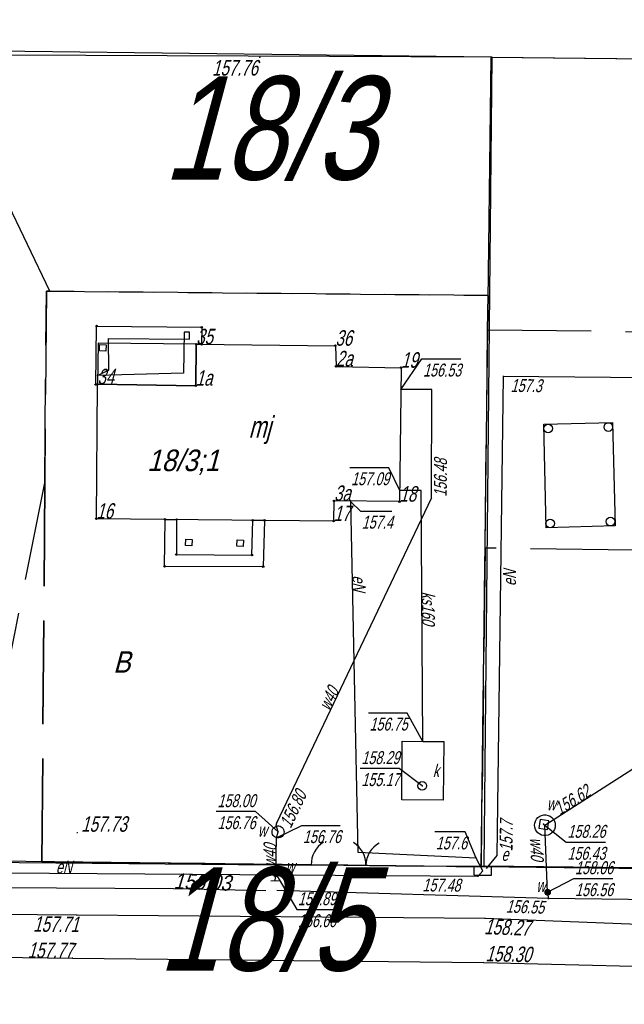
# Model space of a CAD drawing. Header units: metres. Extents: x 6582395 to 6583921, y 5752654 to 5753685.
# Tile 24 of 42: x 6583099 to 6583134, y 5753390 to 5753447. Entities that reach past the tile are written whole.
import ezdxf
from ezdxf.enums import TextEntityAlignment as Align

# ---------------------------------------------------------------- set-up
doc = ezdxf.new("R2010")
doc.units = ezdxf.units.M
doc.header["$LTSCALE"] = 2
for name, pattern in [('1.0_0.5', [38.1, 25.4, -12.7]), ('1.5_0.5', [50.8, 38.1, -12.7]), ('314-500', [63.5, 50.8, -12.7]), ('GESTRICHELT', [4, 3, -1])]:
    doc.linetypes.add(name, pattern=pattern)
for name, color, linetype in [('210-Oznaczenie użytku', 7, 'Continuous'), ('211-Nr działki', 7, 'Continuous'), ('217-Granica konturu klasyfikcyjnego', 7, 'Continuous'), ('218-Granica użytku', 7, 'Continuous'), ('219-Linia granicy', 7, 'Continuous'), ('312-Budynek (powierzchnia)', 7, 'Continuous'), ('312-Numer ewidencyjny budynku', 7, 'Continuous'), ('312-Numer ewidencyjny budynku-Atr124', 7, 'Continuous'), ('314-Nawis budynku budowli - K1', 7, 'Continuous'), ('346-Wiata  taras odkryty na podporach - obrys', 7, 'Continuous'), ('346-Wiata słupy symb.', 7, 'Continuous'), ('352-schody (powierzchnia)', 7, 'Continuous'), ('403-Punkt określonej wysokości', 7, 'Continuous'), ('403-Punkt określonej wysokości-Atr2', 7, 'Continuous'), ('581-Oś przewodu-SWPOD', 7, 'Continuous'), ('brama (linia)', 7, 'Continuous'), ('brama (linia) - symbol', 7, 'Continuous'), ('furtka (linia)', 7, 'Continuous'), ('furtka (linia) - symbol', 7, 'Continuous'), ('jezdnia (powierzchnia)', 7, 'Continuous'), ('komora podziemna - przewód kanalizacyjny (powierzchnia)', 7, 'Continuous'), ('ogrodzenie trwałe (linia)', 7, 'Continuous'), ('Opis i rzędna armatury niezident.-SW', 7, 'Continuous'), ('podpora (powierzchnia)', 7, 'Continuous'), ('przewód elektroenergetyczny (linia)', 7, 'Continuous'), ('przewód elektroenergetyczny (linia)-Atr1', 7, 'Continuous'), ('przewód kanalizacyjny (linia)', 7, 'Continuous'), ('przewód kanalizacyjny (linia)-Atr1', 7, 'Continuous'), ('przewód wodociągowy (linia)', 7, 'Continuous'), ('przewód wodociągowy (linia)-Atr1', 7, 'Continuous'), ('Punkt budynku', 7, 'Continuous'), ('Punkt budynku-Atr103', 7, 'Continuous'), ('punkt o określonej wysokości (sieć elektroenergetyczna)', 7, 'Continuous'), ('punkt o określonej wysokości (sieć elektroenergetyczna)-Atr2', 7, 'Continuous'), ('punkt o określonej wysokości (sieć elektroenergetyczna)-Atr3', 7, 'Continuous'), ('punkt o określonej wysokości (sieć kanalizacyjna)', 7, 'Continuous'), ('punkt o określonej wysokości (sieć kanalizacyjna)-Atr2', 7, 'Continuous'), ('punkt o określonej wysokości (sieć kanalizacyjna)-Atr3', 7, 'Continuous'), ('punkt o określonej wysokości (sieć wodociągowa)', 7, 'Continuous'), ('punkt o określonej wysokości (sieć wodociągowa)-Atr2', 7, 'Continuous'), ('punkt o określonej wysokości (sieć wodociągowa)-Atr3', 7, 'Continuous'), ('punkt zmiany cech lub źródła danych o położeniu przewodu (sieć wodociągowa)', 7, 'Continuous'), ('studzienka - przewód wodociągowy (powierzchnia)', 7, 'Continuous'), ('szafa elektroenergetyczna (punkt)', 7, 'Continuous'), ('szafa elektroenergetyczna (punkt)-Atr17', 7, 'Continuous'), ('taras (powierzchnia)', 7, 'Continuous'), ('właz - siec wodociągowa (powierzchnia)', 7, 'Continuous'), ('właz - siec wodociągowa (powierzchnia)-Atr17', 7, 'Continuous'), ('właz kwadratowy - siec wodociągowa (punkt)', 7, 'Continuous'), ('właz kwadratowy - siec wodociągowa (punkt)-Atr17', 7, 'Continuous'), ('właz okrągły - siec kanalizacyjna (punkt)', 7, 'Continuous'), ('właz okrągły - siec kanalizacyjna (punkt)-Atr17', 7, 'Continuous'), ('zasuwa - siec wodociągowa (punkt)', 7, 'Continuous'), ('zasuwa - siec wodociągowa (punkt)-Atr17', 7, 'Continuous')]:
    doc.layers.add(name, color=color, linetype=linetype)
doc.styles.add('STIL4', font='txt')
doc.linetypes.add('902-500', pattern='A,95.25,0,[2,014 Plan fotowoltaika Florentynow Mariampol zal 1.shx,S=0.058796,R=0,X=0,Y=0],95.25', length=190.5)

# ---------------------------------------------------------------- blocks, each defined once
blk = doc.blocks.new('PUNKTBUD')
blk.add_circle((0, 0), 0.045)
blk = doc.blocks.new('*U6', base_point=(6583103.43, 5753425.45))
at = {"layer": 'taras (powierzchnia)'}
for p, q in [((6583103.43, 5753425.52), (6583103.48, 5753428.91)), ((6583103.48, 5753428.91), (6583109.58, 5753428.84)), ((6583109.58, 5753428.84), (6583109.57, 5753427.85)), ((6583104.193016, 5753426.351357), (6583104.17541, 5753428.196234)), ((6583104.17541, 5753428.196234), (6583108.86593, 5753428.141484)), ((6583108.565436, 5753428.553), (6583108.531204, 5753426.167912)), ((6583108.87304, 5753428.554), (6583108.565436, 5753428.553)), ((6583108.86593, 5753428.141484), (6583108.87304, 5753428.554)), ((6583109.26, 5753427.85), (6583109.23, 5753425.45)), ((6583109.57, 5753427.85), (6583109.26, 5753427.85)), ((6583103.508457, 5753426.031501), (6583104.193016, 5753426.351357)), ((6583108.531204, 5753426.167912), (6583103.508457, 5753426.031501)), ((6583103.53, 5753425.53), (6583103.43, 5753425.52)), ((6583109.23, 5753425.45), (6583103.53, 5753425.53))]:
    blk.add_line(p, q, dxfattribs=at)
blk = doc.blocks.new('801')
at = {"linetype": 'Continuous'}
blk.add_hatch(color=7, dxfattribs=at).paths.add_polyline_path([(0.045, 0, -1), (-0.045, 0, -1)], flags=16)
blk = doc.blocks.new('XX_01')
at = {"linetype": 'Continuous'}
blk.add_line((0, -0.25), (0, 0.25), dxfattribs=at)
blk = doc.blocks.new('US25')
at = {"linetype": 'Continuous'}
blk.add_hatch(color=256, dxfattribs=at).paths.add_polyline_path([(0.2, 0, -1), (-0.2, 0, -1)], flags=16)
blk = doc.blocks.new('PW01')
at = {"linetype": 'Continuous'}
blk.add_hatch(color=256, dxfattribs=at).paths.add_polyline_path([(0.045, 0, -1), (-0.045, 0, -1)], flags=16)
blk = doc.blocks.new('US22')
at = {"linetype": 'Continuous'}
blk.add_circle((0, 0), 0.25, dxfattribs=at)
blk = doc.blocks.new('US18')
at = {"linetype": 'Continuous'}
for p, q in [((-0.5, -0.25), (-0.5, 0.25)), ((-0.5, 0.25), (0.5, 0.25)), ((0.5, -0.25), (0.5, 0.25)), ((-0.5, -0.25), (0.5, -0.25))]:
    blk.add_line(p, q, dxfattribs=at)
blk = doc.blocks.new('US22A')
at = {"linetype": 'Continuous'}
blk.add_lwpolyline([(-0.25, -0.25), (0.25, -0.25), (0.25, 0.25), (-0.25, 0.25)], close=True, dxfattribs=at)
blk = doc.blocks.new('311')
at = {"linetype": 'Continuous'}
blk.add_circle((0, 0), 0.25, dxfattribs=at)
blk = doc.blocks.new('OK02')
at = {"linetype": 'Continuous'}
for centre, start, end in [((-1.5, 0), 0, 60), ((1.5, 0), 120, 180)]:
    blk.add_arc(centre, 1.5, start, end, dxfattribs=at)
blk = doc.blocks.new('OK04')
at = {"linetype": 'Continuous'}
blk.add_arc((1.5, 0.001), 1.5, 120, 180, dxfattribs=at)

msp = doc.modelspace()

# ---------------------------------------------------------------- linework, layer by layer
at = {"layer": '217-Granica konturu klasyfikcyjnego', "color": 3, "linetype": 'GESTRICHELT'}
for p, q in [((6583100.78, 5753430.94), (6583044.08, 5753548.53)), ((6583100.48, 5753419.81), (6583100.57, 5753430.94)), ((6583100.57, 5753430.94), (6583100.78, 5753430.94)), ((6583100.78, 5753430.94), (6583126.19, 5753430.68)), ((6583126.19, 5753430.68), (6583126.16, 5753428.7)), ((6583126.16, 5753428.7), (6583142.78, 5753428.49)), ((6583089.97, 5753367.13), (6583100.48, 5753419.81)), ((6583100.31, 5753397.82), (6583100.48, 5753419.81)), ((6583126.01, 5753416.02), (6583125.78, 5753397.52)), ((6583142.65, 5753415.81), (6583126.01, 5753416.02)), ((6583125.78, 5753397.52), (6583100.31, 5753397.82))]:
    msp.add_line(p, q, dxfattribs=at)
at = {"layer": '218-Granica użytku', "color": 3, "linetype": 'GESTRICHELT'}
for p, q in [((6583100.78, 5753430.94), (6583044.08, 5753548.53)), ((6583100.57, 5753430.94), (6583100.48, 5753419.81)), ((6583100.78, 5753430.94), (6583100.57, 5753430.94)), ((6583126.19, 5753430.68), (6583100.78, 5753430.94)), ((6583126.16, 5753428.7), (6583126.19, 5753430.68)), ((6583126.01, 5753416.02), (6583126.16, 5753428.7)), ((6583126.16, 5753428.7), (6583142.78, 5753428.49)), ((6583089.97, 5753367.13), (6583100.48, 5753419.81)), ((6583100.48, 5753419.81), (6583100.31, 5753397.82)), ((6583125.78, 5753397.52), (6583126.01, 5753416.02)), ((6583142.65, 5753415.81), (6583126.01, 5753416.02)), ((6583100.31, 5753397.82), (6583125.78, 5753397.52))]:
    msp.add_line(p, q, dxfattribs=at)
at = {"layer": '219-Linia granicy', "color": 7, "linetype": 'Continuous'}
for p, q in [((6583126.36, 5753444.52), (6583093.36, 5753444.92)), ((6583125.78, 5753397.52), (6583126.36, 5753444.52)), ((6583126.36, 5753444.52), (6583157.14, 5753444.15)), ((6583125.78, 5753397.52), (6583092.79, 5753397.91)), ((6583161.28, 5753397.08), (6583125.78, 5753397.52))]:
    msp.add_line(p, q, dxfattribs=at)
at = {"layer": '312-Budynek (powierzchnia)', "color": 7, "linetype": 'Continuous'}
for p, q in [((6583109.23, 5753425.45), (6583109.26, 5753427.85)), ((6583109.26, 5753427.85), (6583117.33, 5753427.77)), ((6583117.33, 5753427.77), (6583117.37, 5753426.57)), ((6583117.37, 5753426.57), (6583121.14, 5753426.49)), ((6583121.14, 5753426.49), (6583121.05, 5753418.72)), ((6583103.47, 5753417.73), (6583103.53, 5753425.53)), ((6583103.53, 5753425.53), (6583109.23, 5753425.45)), ((6583117.25, 5753418.76), (6583117.23, 5753417.59)), ((6583121.05, 5753418.72), (6583117.25, 5753418.76)), ((6583117.23, 5753417.59), (6583103.47, 5753417.73))]:
    msp.add_line(p, q, dxfattribs=at)
at = {"layer": '314-Nawis budynku budowli - K1', "color": 7, "linetype": '314-500'}
msp.add_lwpolyline([(6583109.26, 5753427.85), (6583103.58, 5753427.92), (6583103.53, 5753425.53)], dxfattribs=at)
at = {"layer": '346-Wiata  taras odkryty na podporach - obrys', "color": 7, "linetype": '1.0_0.5'}
msp.add_lwpolyline([(6583133.55, 5753417.31), (6583129.55, 5753417.2), (6583129.42, 5753423.21), (6583133.4, 5753423.31)], close=True, dxfattribs=at)
at = {"layer": '352-schody (powierzchnia)', "color": 7, "linetype": 'Continuous'}
msp.add_lwpolyline([(6583113.22, 5753417.63), (6583113.14, 5753414.94), (6583107.43, 5753414.96), (6583107.45, 5753417.69), (6583108.12, 5753417.68), (6583108.11, 5753415.65), (6583112.49, 5753415.62), (6583112.54, 5753417.64)], close=True, dxfattribs=at)
msp.add_lwpolyline([(6583113.22, 5753417.63), (6583113.14, 5753414.94), (6583107.43, 5753414.96), (6583107.45, 5753417.69), (6583108.12, 5753417.68), (6583108.11, 5753415.65), (6583112.49, 5753415.62), (6583112.54, 5753417.64)], close=True, dxfattribs=at)
at = {"layer": '581-Oś przewodu-SWPOD', "color": 5, "linetype": 'Continuous'}
for p, q in [((6583059.13, 5753396.59), (6583107.94, 5753396.26)), ((6583107.94, 5753396.26), (6583113.29, 5753396.16))]:
    msp.add_line(p, q, dxfattribs=at)
msp.add_lwpolyline([(6583159.02, 5753395.32), (6583129.68, 5753395.68), (6583113.94, 5753396.15)], dxfattribs=at)
at = {"layer": 'brama (linia)', "color": 7, "linetype": 'Continuous'}
msp.add_line((6583117, 5753397.66), (6583121.2, 5753397.58), dxfattribs=at)
at = {"layer": 'furtka (linia)', "color": 7, "linetype": 'Continuous'}
msp.add_line((6583115.93, 5753397.63), (6583117, 5753397.66), dxfattribs=at)
at = {"layer": 'jezdnia (powierzchnia)', "color": 7, "linetype": '1.5_0.5'}
for points in [[(6583155.82, 5753393.36), (6583126.01, 5753394.53), (6583102.34, 5753394.72), (6583067.9, 5753395.05), (6583056.43, 5753395.18)], [(6583056.63, 5753392.07), (6583067.92, 5753392.57), (6583102.08, 5753392.23), (6583125.92, 5753391.97), (6583155.14, 5753391.24)]]:
    msp.add_lwpolyline(points, dxfattribs=at)
at = {"layer": 'komora podziemna - przewód kanalizacyjny (powierzchnia)', "color": 34, "linetype": 'Continuous'}
msp.add_lwpolyline([(6583121.21, 5753404.82), (6583122.41, 5753404.8), (6583123.61, 5753404.79), (6583123.58, 5753401.4), (6583121.18, 5753401.42)], close=True, dxfattribs=at)
at = {"layer": 'ogrodzenie trwałe (linia)', "color": 7, "linetype": '902-500'}
msp.add_line((6583121.2, 5753397.58), (6583125.95, 5753397.56), dxfattribs=at)
for points in [[(6583126.43, 5753444.51), (6583093.4, 5753444.66), (6583092.63, 5753397.84), (6583115.93, 5753397.63)], [(6583153.48, 5753397.26), (6583125.95, 5753397.56), (6583126.43, 5753444.51), (6583157.13, 5753444.19), (6583161.28, 5753397.2), (6583158.69, 5753397.21)]]:
    msp.add_lwpolyline(points, dxfattribs=at)
at = {"layer": 'podpora (powierzchnia)', "color": 7, "linetype": 'Continuous'}
for points in [[(6583103.66, 5753427.84), (6583104.03, 5753427.83), (6583104.02, 5753427.46), (6583103.65, 5753427.48)], [(6583108.65, 5753416.54), (6583109.02, 5753416.52), (6583109.01, 5753416.15), (6583108.63, 5753416.17)], [(6583111.64, 5753416.51), (6583112.01, 5753416.49), (6583111.99, 5753416.12), (6583111.62, 5753416.14)]]:
    msp.add_lwpolyline(points, close=True, dxfattribs=at)
at = {"layer": 'przewód elektroenergetyczny (linia)', "color": 1, "linetype": 'Continuous'}
for points in [[(6583125.88, 5753397.29), (6583125.6, 5753396.97), (6583084.19, 5753397.26), (6583059.83, 5753398.06), (6583056.29, 5753401.08), (6583052.3, 5753445.25), (6583051.05, 5753464.22), (6583056.6, 5753464.03)], [(6583145.75, 5753425.8), (6583127.07, 5753425.99), (6583126.7, 5753398.18), (6583126.08, 5753397.42)], [(6583125.88, 5753397.29), (6583125.5, 5753398.02), (6583118.65, 5753398.36), (6583118.23, 5753418.7), (6583118.23, 5753418.75)]]:
    msp.add_lwpolyline(points, dxfattribs=at)
at = {"layer": 'przewód kanalizacyjny (linia)', "color": 34, "linetype": 'Continuous'}
msp.add_lwpolyline([(6583122.41, 5753404.8), (6583122.3, 5753419.36), (6583121.06, 5753419.37)], dxfattribs=at)
at = {"layer": 'przewód wodociągowy (linia)', "color": 5, "linetype": 'Continuous'}
for points in [[(6583113.93, 5753400.08), (6583122.9, 5753418.92), (6583122.93, 5753425.22), (6583121.13, 5753425.22)], [(6583129.48, 5753399.94), (6583134.58, 5753403.21), (6583143.08, 5753423.06), (6583145.72, 5753423.3)], [(6583113.83, 5753396.72), (6583113.88, 5753397.12), (6583113.92, 5753399.2), (6583114.01, 5753399.55), (6583113.9, 5753399.95), (6583113.93, 5753400.08)], [(6583129.71, 5753395.68), (6583129.64, 5753396.05), (6583129.48, 5753399.94)]]:
    msp.add_lwpolyline(points, dxfattribs=at)
at = {"layer": 'punkt o określonej wysokości (sieć elektroenergetyczna)-Atr2', "color": 7}
for points in [[(6583118.23, 5753418.7), (6583118.79, 5753418.17), (6583120.611, 5753418.17)], [(6583125.5, 5753398.02), (6583124.86, 5753399.55), (6583123.09, 5753399.55)]]:
    msp.add_lwpolyline(points, dxfattribs=at)
at = {"layer": 'punkt o określonej wysokości (sieć kanalizacyjna)-Atr2', "color": 7}
for points in [[(6583121.06, 5753419.37), (6583120.43, 5753420.69), (6583118.177, 5753420.69)], [(6583122.41, 5753404.8), (6583121.5, 5753406.45), (6583119.243, 5753406.45)], [(6583122.37, 5753402.22), (6583121.03, 5753403.23), (6583118.772, 5753403.23)]]:
    msp.add_lwpolyline(points, dxfattribs=at)
at = {"layer": 'punkt o określonej wysokości (sieć wodociągowa)-Atr2', "color": 7}
for points in [[(6583121.13, 5753425.22), (6583122.35, 5753427), (6583124.608, 5753427)], [(6583114.01, 5753399.55), (6583112.7, 5753400.73), (6583110.426, 5753400.73)], [(6583129.4, 5753400.01), (6583130.72, 5753398.95), (6583133.003, 5753398.95)], [(6583113.92, 5753399.2), (6583115.38, 5753399.92), (6583117.612, 5753399.92)], [(6583113.88, 5753397.12), (6583115.09, 5753395.04), (6583117.347, 5753395.04)], [(6583129.64, 5753396.05), (6583131.16, 5753396.84), (6583133.413, 5753396.84)]]:
    msp.add_lwpolyline(points, dxfattribs=at)
at = {"layer": 'studzienka - przewód wodociągowy (powierzchnia)', "color": 5, "linetype": 'Continuous'}
msp.add_lwpolyline([(6583130.08, 5753399.94), (6583130.07, 5753399.82), (6583130.03, 5753399.7), (6583129.97, 5753399.59), (6583129.88, 5753399.49), (6583129.78, 5753399.42), (6583129.67, 5753399.37), (6583129.54, 5753399.34), (6583129.42, 5753399.34), (6583129.29, 5753399.37), (6583129.18, 5753399.42), (6583129.08, 5753399.49), (6583128.99, 5753399.59), (6583128.93, 5753399.7), (6583128.89, 5753399.82), (6583128.88, 5753399.94), (6583128.89, 5753400.06), (6583128.93, 5753400.18), (6583128.99, 5753400.29), (6583129.08, 5753400.39), (6583129.18, 5753400.46), (6583129.29, 5753400.51), (6583129.42, 5753400.54), (6583129.54, 5753400.54), (6583129.67, 5753400.51), (6583129.78, 5753400.46), (6583129.88, 5753400.39), (6583129.97, 5753400.29), (6583130.03, 5753400.18), (6583130.07, 5753400.06)], close=True, dxfattribs=at)
at = {"layer": 'właz - siec wodociągowa (powierzchnia)', "color": 7, "linetype": 'Continuous'}
msp.add_lwpolyline([(6583114.36, 5753399.55), (6583114.35, 5753399.48), (6583114.33, 5753399.41), (6583114.29, 5753399.34), (6583114.24, 5753399.29), (6583114.19, 5753399.25), (6583114.12, 5753399.22), (6583114.05, 5753399.2), (6583113.97, 5753399.2), (6583113.9, 5753399.22), (6583113.84, 5753399.25), (6583113.78, 5753399.29), (6583113.73, 5753399.34), (6583113.69, 5753399.41), (6583113.67, 5753399.48), (6583113.66, 5753399.55), (6583113.67, 5753399.62), (6583113.69, 5753399.69), (6583113.73, 5753399.76), (6583113.78, 5753399.81), (6583113.84, 5753399.85), (6583113.9, 5753399.88), (6583113.97, 5753399.9), (6583114.05, 5753399.9), (6583114.12, 5753399.88), (6583114.19, 5753399.85), (6583114.24, 5753399.81), (6583114.29, 5753399.76), (6583114.33, 5753399.69), (6583114.35, 5753399.62)], close=True, dxfattribs=at)

# ---------------------------------------------------------------- block references
at = {"layer": '346-Wiata słupy symb.'}
for p in [(6583129.67, 5753422.97), (6583133.16, 5753423.05), (6583133.29, 5753417.56), (6583129.79, 5753417.45)]:
    msp.add_blockref('311', p, dxfattribs=at)
at = {"layer": '403-Punkt określonej wysokości', "xscale": 0.9999999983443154, "yscale": 0.9999999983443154}
for p in [(6583112.95, 5753444.51), (6583102.36, 5753399.51), (6583102.34, 5753394.72), (6583126.01, 5753394.53), (6583102.08, 5753392.23), (6583125.92, 5753391.97)]:
    msp.add_blockref('801', p, dxfattribs=at)
at = {"layer": 'brama (linia) - symbol', "xscale": 0.9999999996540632, "yscale": 0.9999999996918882, "rotation": 358.9089999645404}
msp.add_blockref('OK02', (6583119.1, 5753397.62), dxfattribs=at)
at = {"layer": 'furtka (linia) - symbol', "xscale": 0.999999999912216, "yscale": 0.9999999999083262, "rotation": 1.606000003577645}
msp.add_blockref('OK04', (6583115.93, 5753397.63), dxfattribs=at)
at = {"layer": 'Punkt budynku', "xscale": 0.9999999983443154, "yscale": 0.9999999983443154}
for p in [(6583103.48, 5753428.91), (6583109.58, 5753428.84), (6583109.26, 5753427.85), (6583109.57, 5753427.85), (6583117.33, 5753427.77), (6583117.37, 5753426.57), (6583121.14, 5753426.49), (6583103.43, 5753425.52), (6583103.53, 5753425.53), (6583109.23, 5753425.45), (6583117.25, 5753418.76), (6583121.05, 5753418.72), (6583103.47, 5753417.73), (6583107.45, 5753417.69), (6583108.12, 5753417.68), (6583112.54, 5753417.64), (6583113.22, 5753417.63), (6583117.23, 5753417.59), (6583108.11, 5753415.65), (6583112.49, 5753415.62), (6583107.43, 5753414.96), (6583113.14, 5753414.94)]:
    msp.add_blockref('PUNKTBUD', p, dxfattribs=at)
at = {"layer": 'punkt o określonej wysokości (sieć elektroenergetyczna)', "xscale": 0.9999999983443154, "yscale": 0.9999999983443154}
for p in [(6583127.07, 5753425.99), (6583118.23, 5753418.7), (6583125.5, 5753398.02), (6583126.7, 5753398.18), (6583125.6, 5753396.97)]:
    msp.add_blockref('PW01', p, dxfattribs=at)
at = {"layer": 'punkt o określonej wysokości (sieć kanalizacyjna)', "xscale": 0.9999999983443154, "yscale": 0.9999999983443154}
for p in [(6583121.06, 5753419.37), (6583122.41, 5753404.8), (6583122.37, 5753402.22)]:
    msp.add_blockref('PW01', p, dxfattribs=at)
at = {"layer": 'punkt o określonej wysokości (sieć wodociągowa)', "xscale": 0.9999999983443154, "yscale": 0.9999999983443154}
for p in [(6583121.13, 5753425.22), (6583122.9, 5753418.92), (6583113.93, 5753400.08), (6583129.4, 5753400.01), (6583130, 5753400.28), (6583114.01, 5753399.55), (6583113.92, 5753399.2), (6583113.88, 5753397.12), (6583129.64, 5753396.05), (6583129.68, 5753395.68)]:
    msp.add_blockref('PW01', p, dxfattribs=at)
at = {"layer": 'punkt zmiany cech lub źródła danych o położeniu przewodu (sieć wodociągowa)', "xscale": 1.000000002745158, "yscale": 1.000000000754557, "rotation": 274.0850000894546}
msp.add_blockref('XX_01', (6583113.83, 5753396.72), dxfattribs=at)
at = {"layer": 'szafa elektroenergetyczna (punkt)'}
msp.add_blockref('US18', (6583125.88, 5753397.29), dxfattribs=at)
at = {"layer": 'taras (powierzchnia)'}
msp.add_blockref('*U6', (6583103.43, 5753425.45), dxfattribs=at)
at = {"layer": 'właz kwadratowy - siec wodociągowa (punkt)', "xscale": 1.000000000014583, "yscale": 1.000000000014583, "rotation": 352.1600000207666}
msp.add_blockref('US22A', (6583129.42, 5753399.98), dxfattribs=at)
at = {"layer": 'właz okrągły - siec kanalizacyjna (punkt)'}
msp.add_blockref('US22', (6583122.37, 5753402.22), dxfattribs=at)
at = {"layer": 'zasuwa - siec wodociągowa (punkt)', "xscale": 1.000000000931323, "yscale": 1.000000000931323}
for p in [(6583113.88, 5753397.12), (6583129.64, 5753396.05)]:
    msp.add_blockref('US25', p, dxfattribs=at)

# ---------------------------------------------------------------- texts
at = {"layer": '210-Oznaczenie użytku', "color": 3, "style": 'STIL4', "oblique": 15, "width": 0.9}
msp.add_text('B', height=1.25, dxfattribs=at).set_placement((6583104.44, 5753408.79))
msp.add_text('B', height=1.25, dxfattribs=at).set_placement((6583104.44, 5753408.79))
at = {"layer": '211-Nr działki', "color": 7, "style": 'STIL4', "oblique": 15, "width": 0.7875}
for s, p in [('18/3', (6583107.341, 5753437.412)), ('18/5', (6583107.041, 5753391.502))]:
    msp.add_text(s, height=6, dxfattribs=at).set_placement(p)
at = {"layer": '312-Numer ewidencyjny budynku', "color": 7, "style": 'STIL4', "oblique": 15, "width": 0.9}
msp.add_text('18/3;1', height=1.25, dxfattribs=at).set_placement((6583106.41, 5753420.49))
at = {"layer": '312-Numer ewidencyjny budynku-Atr124', "color": 7, "style": 'STIL4', "oblique": 15, "width": 0.72}
msp.add_text('mj', height=1.25, dxfattribs=at).set_placement((6583112.933, 5753422.435), align=Align.CENTER)
at = {"layer": '403-Punkt określonej wysokości-Atr2', "color": 7, "style": 'STIL4', "oblique": 15, "width": 0.72}
for s, p in [('157.76', (6583110.18, 5753443.45)), ('157.73', (6583102.59, 5753399.56))]:
    msp.add_text(s, height=0.9, dxfattribs=at).set_placement(p)
for s, rotation, p in [('157.71', -0.549, (6583099.8, 5753393.76)), ('158.27', -2.248, (6583125.95, 5753393.62)), ('157.77', -0.57, (6583099.48, 5753392.24)), ('158.30', -1.432, (6583126.03, 5753392.05))]:
    msp.add_text(s, height=0.9, rotation=rotation, dxfattribs=at).set_placement(p)
at = {"layer": 'Opis i rzędna armatury niezident.-SW', "color": 5, "style": 'STIL4', "oblique": 15, "width": 0.9}
msp.add_text('156.03', height=0.9, rotation=-2.238, dxfattribs=at).set_placement((6583107.94, 5753396.26))
at = {"layer": 'przewód elektroenergetyczny (linia)-Atr1', "color": 1, "style": 'STIL4', "oblique": 15, "width": 0.72}
for rotation, p in [(-88.817, (6583118.32, 5753414.44)), (89.238, (6583127.8, 5753413.819)), (-0.401, (6583101.12, 5753397.14))]:
    msp.add_text('eN', height=0.75, rotation=rotation, dxfattribs=at).set_placement(p)
at = {"layer": 'przewód kanalizacyjny (linia)-Atr1', "color": 34, "style": 'STIL4', "oblique": 15, "width": 0.72}
msp.add_text('ks160', height=0.75, rotation=-89.567, dxfattribs=at).set_placement((6583122.34, 5753413.5))
at = {"layer": 'przewód wodociągowy (linia)-Atr1', "color": 5, "style": 'STIL4', "oblique": 15, "width": 0.72}
for rotation, p in [(64.54, (6583117, 5753406.53)), (88.898, (6583113.89, 5753397.52)), (-87.645, (6583128.618, 5753399.212))]:
    msp.add_text('w40', height=0.75, rotation=rotation, dxfattribs=at).set_placement(p)
at = {"layer": 'Punkt budynku-Atr103', "color": 5, "style": 'STIL4', "oblique": 15, "width": 0.72}
for s, p in [('35', (6583109.26, 5753427.85)), ('36', (6583117.33, 5753427.77)), ('2a', (6583117.37, 5753426.57)), ('19', (6583121.14, 5753426.49)), ('34', (6583103.53, 5753425.53)), ('1a', (6583109.23, 5753425.45)), ('3a', (6583117.25, 5753418.76)), ('18', (6583121.05, 5753418.72)), ('16', (6583103.47, 5753417.73)), ('17', (6583117.23, 5753417.59))]:
    msp.add_text(s, height=0.9, dxfattribs=at).set_placement(p)
at = {"layer": 'punkt o określonej wysokości (sieć elektroenergetyczna)-Atr2', "color": 1, "style": 'STIL4', "oblique": 15, "width": 0.72}
msp.add_text('157.48', height=0.75, rotation=-0.401, dxfattribs=at).set_placement((6583122.375, 5753396.099))
at = {"layer": 'punkt o określonej wysokości (sieć elektroenergetyczna)-Atr3', "color": 1, "style": 'STIL4', "oblique": 15, "width": 0.72}
for s, rotation, p in [('157.3', -0.583, (6583127.492, 5753425.09)), ('157.7', 89.238, (6583127.6, 5753398.419))]:
    msp.add_text(s, height=0.75, rotation=rotation, dxfattribs=at).set_placement(p)
for s, p in [('157.4', (6583118.857, 5753417.152)), ('157.6', (6583123.157, 5753398.532))]:
    msp.add_text(s, height=0.75, dxfattribs=at).set_placement(p)
at = {"layer": 'punkt o określonej wysokości (sieć kanalizacyjna)-Atr2', "color": 7, "style": 'STIL4', "oblique": 15, "width": 0.72}
msp.add_text('158.29', height=0.75, dxfattribs=at).set_placement((6583118.839, 5753403.487))
at = {"layer": 'punkt o określonej wysokości (sieć kanalizacyjna)-Atr3', "color": 32, "style": 'STIL4', "oblique": 15, "width": 0.72}
for s, p in [('157.09', (6583118.244, 5753419.673)), ('156.75', (6583119.31, 5753405.433)), ('155.17', (6583118.839, 5753402.212))]:
    msp.add_text(s, height=0.75, dxfattribs=at).set_placement(p)
at = {"layer": 'punkt o określonej wysokości (sieć wodociągowa)-Atr2', "color": 7, "style": 'STIL4', "oblique": 15, "width": 0.72}
for s, p in [('158.00', (6583110.493, 5753400.987)), ('158.26', (6583130.787, 5753399.208)), ('158.06', (6583131.227, 5753397.098)), ('157.89', (6583115.157, 5753395.298))]:
    msp.add_text(s, height=0.75, dxfattribs=at).set_placement(p)
at = {"layer": 'punkt o określonej wysokości (sieć wodociągowa)-Atr3', "color": 5, "style": 'STIL4', "oblique": 15, "width": 0.72}
for s, p in [('156.53', (6583122.417, 5753425.982)), ('156.76', (6583110.493, 5753399.712)), ('156.76', (6583115.447, 5753398.902)), ('156.43', (6583130.787, 5753397.933)), ('156.56', (6583131.227, 5753395.822)), ('156.60', (6583115.157, 5753394.022))]:
    msp.add_text(s, height=0.75, dxfattribs=at).set_placement(p)
for s, rotation, p in [('156.48', 89.727, (6583123.792, 5753418.997)), ('156.62', 32.667, (6583130.34, 5753400.49)), ('156.80', 64.54, (6583114.743, 5753399.72)), ('156.55', -1.711, (6583127.214, 5753394.865))]:
    msp.add_text(s, height=0.75, rotation=rotation, dxfattribs=at).set_placement(p)
at = {"layer": 'szafa elektroenergetyczna (punkt)-Atr17', "color": 7, "style": 'STIL4', "oblique": 15, "width": 0.72}
msp.add_text('e', height=0.75, dxfattribs=at).set_placement((6583126.96, 5753397.87))
at = {"layer": 'właz - siec wodociągowa (powierzchnia)-Atr17', "color": 7, "style": 'STIL4', "oblique": 15, "width": 0.72}
msp.add_text('w', height=0.75, dxfattribs=at).set_placement((6583112.83, 5753399.27))
at = {"layer": 'właz kwadratowy - siec wodociągowa (punkt)-Atr17', "color": 7, "style": 'STIL4', "oblique": 15, "width": 0.72}
msp.add_text('w', height=0.75, dxfattribs=at).set_placement((6583129.59, 5753400.81))
at = {"layer": 'właz okrągły - siec kanalizacyjna (punkt)-Atr17', "color": 7, "style": 'STIL4', "oblique": 15, "width": 0.72}
msp.add_text('k', height=0.75, dxfattribs=at).set_placement((6583122.98, 5753402.73))
at = {"layer": 'zasuwa - siec wodociągowa (punkt)-Atr17', "color": 7, "style": 'STIL4', "oblique": 15, "width": 0.72}
for p in [(6583114.44, 5753397.17), (6583128.98, 5753396.07)]:
    msp.add_text('w', height=0.75, dxfattribs=at).set_placement(p)

doc.saveas('drawing.dxf')
